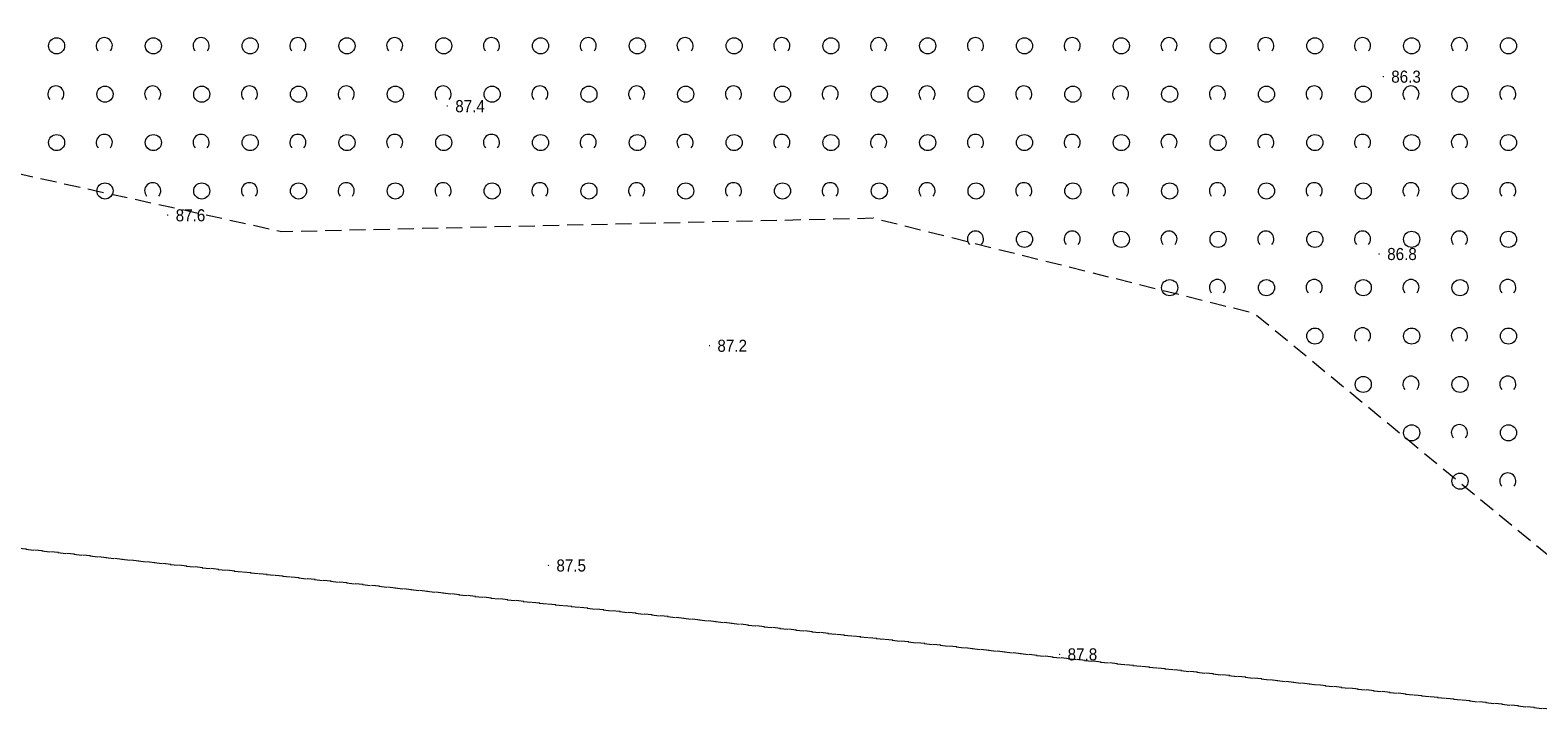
# Model space of a CAD drawing. Header units: metres. Extents: x 6540907 to 6541833, y 5893434 to 5894895.
# Tile 116 of 256: x 6541172 to 6541266, y 5894201 to 5894244. Entities that reach past the tile are written whole.
import ezdxf

# ---------------------------------------------------------------- set-up
doc = ezdxf.new("R2010")
doc.units = ezdxf.units.M
doc.header["$MEASUREMENT"] = 0
doc.linetypes.add('1.0_0.5', pattern=[1.5, 1, -0.5])
doc.linetypes.add('egug-500', pattern=[1, 0.5, -0.5])
doc.layers.get('0').update_dxf_attribs({"color": 2, "linetype": 'CONTINUOUS', "lineweight": 5})
for name, color, linetype, lineweight in [('218-kontur użytku gruntowego', 251, 'CONTINUOUS', 9), ('pikieta naturalna', 251, 'CONTINUOUS', 9), ('pikieta naturalna-Atr2', 251, 'CONTINUOUS', 9), ('zadrzewienie  zakrzewienie', 252, 'CONTINUOUS', 15)]:
    doc.layers.add(name, color=color, linetype=linetype, lineweight=lineweight)
doc.styles.get("Standard").update_dxf_attribs({"font": 'Arial', "width": 0.75})

# ---------------------------------------------------------------- blocks, each defined once
blk = doc.blocks.new('PW01')
at = {"linetype": 'Continuous', "lineweight": 13}
h = blk.add_hatch(color=0, dxfattribs=at)
edge = h.paths.add_edge_path()
edge.add_arc((0, 0), 0.045, 0, 360)
blk = doc.blocks.new('OTZK1')
at = {"color": 0, "linetype": 'Continuous'}
blk.add_circle((0, 0), 0.5, dxfattribs=at)
blk = doc.blocks.new('OTZK2')
at = {"color": 0, "linetype": 'Continuous'}
blk.add_arc((0, 0), 0.5, 318.85, 221.162, dxfattribs=at)

msp = doc.modelspace()

# ---------------------------------------------------------------- linework, layer by layer
at = {"layer": '218-kontur użytku gruntowego', "linetype": 'egug-500', "lineweight": 18, "flags": 128}
for points in [[(6541127.2, 5894216.338), (6541267.47, 5894201.598)], [(6541267.47, 5894201.598), (6541127.2, 5894216.338)]]:
    msp.add_lwpolyline(points, dxfattribs=at)
at = {"layer": 'zadrzewienie  zakrzewienie', "linetype": '1.0_0.5', "lineweight": 18, "flags": 128}
msp.add_lwpolyline([(6541044.04, 5894156.768), (6541052.84, 5894163.428), (6541069.7, 5894175.078), (6541101.31, 5894200.358), (6541129.24, 5894208.168), (6541152.03, 5894225.128), (6541169.97, 5894235.268), (6541187.83, 5894231.338), (6541224.49, 5894232.178), (6541248.1, 5894226.278), (6541267.08, 5894210.648), (6541283.7, 5894248.588), (6541223.9, 5894276.088), (6541201.6, 5894276.988), (6541164.6, 5894267.588), (6541087.7, 5894232.188), (6541061.02, 5894214.688), (6541036.66, 5894196.188), (6541017.58, 5894183.318), (6541015.78, 5894180.798), (6541016.59, 5894177.738), (6541020.64, 5894173.868)], close=True, dxfattribs=at)

# ---------------------------------------------------------------- block references
at = {"layer": 'pikieta naturalna', "linetype": 'Continuous', "lineweight": 13}
for p in [(6541256.11, 5894240.948), (6541198.08, 5894239.128), (6541180.75, 5894232.358), (6541255.85, 5894229.948), (6541214.34, 5894224.258), (6541204.36, 5894210.628), (6541236.04, 5894205.108)]:
    msp.add_blockref('PW01', p, dxfattribs=at)
at = {"layer": 'zadrzewienie  zakrzewienie', "linetype": 'Continuous', "lineweight": 18}
for name, p in [('OTZK1', (6541173.866, 5894242.854)), ('OTZK2', (6541176.824, 5894242.865)), ('OTZK1', (6541179.866, 5894242.854)), ('OTZK2', (6541182.824, 5894242.865)), ('OTZK1', (6541185.866, 5894242.854)), ('OTZK2', (6541188.824, 5894242.865)), ('OTZK1', (6541191.866, 5894242.854)), ('OTZK2', (6541194.824, 5894242.865)), ('OTZK1', (6541197.866, 5894242.854)), ('OTZK2', (6541200.824, 5894242.865)), ('OTZK1', (6541203.866, 5894242.854)), ('OTZK2', (6541206.824, 5894242.865)), ('OTZK1', (6541209.866, 5894242.854)), ('OTZK2', (6541212.824, 5894242.865)), ('OTZK1', (6541215.866, 5894242.854)), ('OTZK2', (6541218.824, 5894242.865)), ('OTZK1', (6541221.866, 5894242.854)), ('OTZK2', (6541224.824, 5894242.865)), ('OTZK1', (6541227.866, 5894242.854)), ('OTZK2', (6541230.824, 5894242.865)), ('OTZK1', (6541233.866, 5894242.854)), ('OTZK2', (6541236.824, 5894242.865)), ('OTZK1', (6541239.866, 5894242.854)), ('OTZK2', (6541242.824, 5894242.865)), ('OTZK1', (6541245.866, 5894242.854)), ('OTZK2', (6541248.824, 5894242.865)), ('OTZK1', (6541251.866, 5894242.854)), ('OTZK2', (6541254.824, 5894242.865)), ('OTZK1', (6541257.866, 5894242.854)), ('OTZK2', (6541260.824, 5894242.865)), ('OTZK1', (6541263.866, 5894242.854)), ('OTZK2', (6541173.824, 5894239.865)), ('OTZK1', (6541176.866, 5894239.854)), ('OTZK2', (6541179.824, 5894239.865)), ('OTZK1', (6541182.866, 5894239.854)), ('OTZK2', (6541185.824, 5894239.865)), ('OTZK1', (6541188.866, 5894239.854)), ('OTZK2', (6541191.824, 5894239.865)), ('OTZK1', (6541194.866, 5894239.854)), ('OTZK2', (6541197.824, 5894239.865)), ('OTZK1', (6541200.866, 5894239.854)), ('OTZK2', (6541203.824, 5894239.865)), ('OTZK1', (6541206.866, 5894239.854)), ('OTZK2', (6541209.824, 5894239.865)), ('OTZK1', (6541212.866, 5894239.854)), ('OTZK2', (6541215.824, 5894239.865)), ('OTZK1', (6541218.866, 5894239.854)), ('OTZK2', (6541221.824, 5894239.865)), ('OTZK1', (6541224.866, 5894239.854)), ('OTZK2', (6541227.824, 5894239.865)), ('OTZK1', (6541230.866, 5894239.854)), ('OTZK2', (6541233.824, 5894239.865)), ('OTZK1', (6541236.866, 5894239.854)), ('OTZK2', (6541239.824, 5894239.865)), ('OTZK1', (6541242.866, 5894239.854)), ('OTZK2', (6541245.824, 5894239.865)), ('OTZK1', (6541248.866, 5894239.854)), ('OTZK2', (6541251.824, 5894239.865)), ('OTZK1', (6541254.866, 5894239.854)), ('OTZK2', (6541257.824, 5894239.865)), ('OTZK1', (6541260.866, 5894239.854)), ('OTZK2', (6541263.824, 5894239.865)), ('OTZK1', (6541173.866, 5894236.854)), ('OTZK2', (6541176.824, 5894236.865)), ('OTZK1', (6541179.866, 5894236.854)), ('OTZK2', (6541182.824, 5894236.865)), ('OTZK1', (6541185.866, 5894236.854)), ('OTZK2', (6541188.824, 5894236.865)), ('OTZK1', (6541191.866, 5894236.854)), ('OTZK2', (6541194.824, 5894236.865)), ('OTZK1', (6541197.866, 5894236.854)), ('OTZK2', (6541200.824, 5894236.865)), ('OTZK1', (6541203.866, 5894236.854)), ('OTZK2', (6541206.824, 5894236.865)), ('OTZK1', (6541209.866, 5894236.854)), ('OTZK2', (6541212.824, 5894236.865)), ('OTZK1', (6541215.866, 5894236.854)), ('OTZK2', (6541218.824, 5894236.865)), ('OTZK1', (6541221.866, 5894236.854)), ('OTZK2', (6541224.824, 5894236.865)), ('OTZK1', (6541227.866, 5894236.854)), ('OTZK2', (6541230.824, 5894236.865)), ('OTZK1', (6541233.866, 5894236.854)), ('OTZK2', (6541236.824, 5894236.865)), ('OTZK1', (6541239.866, 5894236.854)), ('OTZK2', (6541242.824, 5894236.865)), ('OTZK1', (6541245.866, 5894236.854)), ('OTZK2', (6541248.824, 5894236.865)), ('OTZK1', (6541251.866, 5894236.854)), ('OTZK2', (6541254.824, 5894236.865)), ('OTZK1', (6541257.866, 5894236.854)), ('OTZK2', (6541260.824, 5894236.865)), ('OTZK1', (6541263.866, 5894236.854)), ('OTZK2', (6541179.824, 5894233.865)), ('OTZK2', (6541185.824, 5894233.865)), ('OTZK2', (6541191.824, 5894233.865)), ('OTZK2', (6541197.824, 5894233.865)), ('OTZK2', (6541203.824, 5894233.865)), ('OTZK2', (6541209.824, 5894233.865)), ('OTZK2', (6541215.824, 5894233.865)), ('OTZK2', (6541221.824, 5894233.865)), ('OTZK2', (6541227.824, 5894233.865)), ('OTZK2', (6541233.824, 5894233.865)), ('OTZK2', (6541239.824, 5894233.865)), ('OTZK2', (6541245.824, 5894233.865)), ('OTZK2', (6541251.824, 5894233.865)), ('OTZK2', (6541257.824, 5894233.865)), ('OTZK2', (6541263.824, 5894233.865)), ('OTZK1', (6541176.866, 5894233.854)), ('OTZK1', (6541182.866, 5894233.854)), ('OTZK1', (6541188.866, 5894233.854)), ('OTZK1', (6541194.866, 5894233.854)), ('OTZK1', (6541200.866, 5894233.854)), ('OTZK1', (6541206.866, 5894233.854)), ('OTZK1', (6541212.866, 5894233.854)), ('OTZK1', (6541218.866, 5894233.854)), ('OTZK1', (6541224.866, 5894233.854)), ('OTZK1', (6541230.866, 5894233.854)), ('OTZK1', (6541236.866, 5894233.854)), ('OTZK1', (6541242.866, 5894233.854)), ('OTZK1', (6541248.866, 5894233.854)), ('OTZK1', (6541254.866, 5894233.854)), ('OTZK1', (6541260.866, 5894233.854)), ('OTZK2', (6541230.824, 5894230.865)), ('OTZK1', (6541233.866, 5894230.854)), ('OTZK2', (6541236.824, 5894230.865)), ('OTZK1', (6541239.866, 5894230.854)), ('OTZK2', (6541242.824, 5894230.865)), ('OTZK1', (6541245.866, 5894230.854)), ('OTZK2', (6541248.824, 5894230.865)), ('OTZK1', (6541251.866, 5894230.854)), ('OTZK2', (6541254.824, 5894230.865)), ('OTZK1', (6541257.866, 5894230.854)), ('OTZK2', (6541260.824, 5894230.865)), ('OTZK1', (6541263.866, 5894230.854)), ('OTZK1', (6541242.866, 5894227.854)), ('OTZK2', (6541245.824, 5894227.865)), ('OTZK1', (6541248.866, 5894227.854)), ('OTZK2', (6541251.824, 5894227.865)), ('OTZK1', (6541254.866, 5894227.854)), ('OTZK2', (6541257.824, 5894227.865)), ('OTZK1', (6541260.866, 5894227.854)), ('OTZK2', (6541263.824, 5894227.865)), ('OTZK1', (6541251.866, 5894224.854)), ('OTZK2', (6541254.824, 5894224.865)), ('OTZK1', (6541257.866, 5894224.854)), ('OTZK2', (6541260.824, 5894224.865)), ('OTZK1', (6541263.866, 5894224.854)), ('OTZK1', (6541254.866, 5894221.854)), ('OTZK2', (6541257.824, 5894221.865)), ('OTZK1', (6541260.866, 5894221.854)), ('OTZK2', (6541263.824, 5894221.865)), ('OTZK1', (6541257.866, 5894218.854)), ('OTZK2', (6541260.824, 5894218.865)), ('OTZK1', (6541263.866, 5894218.854)), ('OTZK1', (6541260.866, 5894215.854)), ('OTZK2', (6541263.824, 5894215.865))]:
    msp.add_blockref(name, p, dxfattribs=at)

# ---------------------------------------------------------------- texts
at = {"layer": 'pikieta naturalna-Atr2', "width": 0.9}
for s, p in [('86.3', (6541256.6, 5894240.568)), ('87.4', (6541198.58, 5894238.738)), ('87.6', (6541181.25, 5894231.968)), ('86.8', (6541256.35, 5894229.568)), ('87.2', (6541214.83, 5894223.878)), ('87.5', (6541204.85, 5894210.248)), ('87.8', (6541236.54, 5894204.738))]:
    msp.add_text(s, height=0.75, dxfattribs=at).set_placement(p)

doc.saveas('drawing.dxf')
